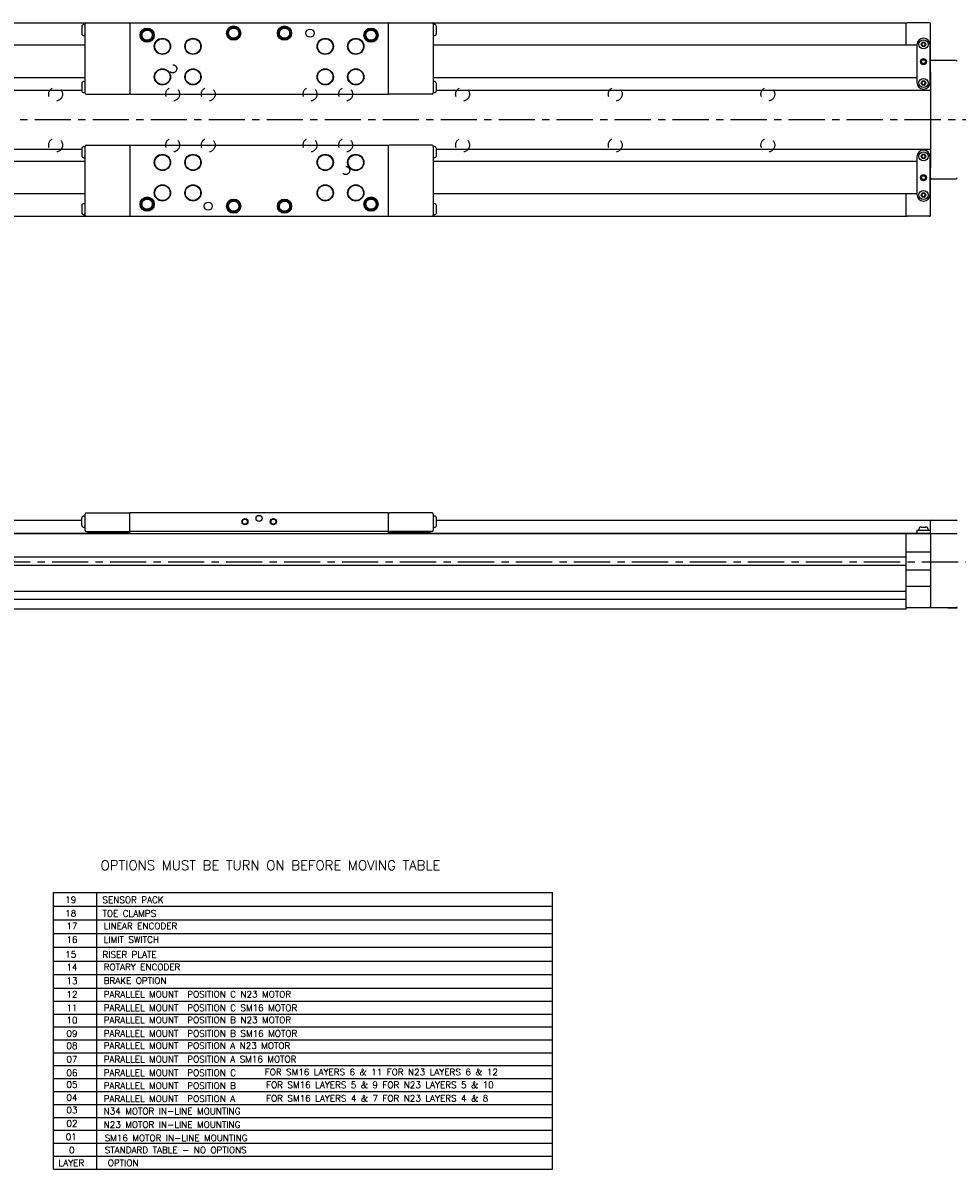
# Model space of a CAD drawing. Extents: x -4.5 to 45.4, y 2.1 to 24.3.
# Tile 2 of 4: x 17.3 to 35.4, y 2.1 to 24.3. Entities that reach past the tile are written whole.
import ezdxf
from ezdxf.enums import TextEntityAlignment as Align

# ---------------------------------------------------------------- set-up
doc = ezdxf.new("R2010")
doc.units = 0
doc.header["$LTSCALE"] = 1.87
doc.header["$MEASUREMENT"] = 0
doc.linetypes.add('CENTER', pattern=[0.6, 0.375, -0.075, 0.075, -0.075])
doc.linetypes.add('HIDDEN', pattern=[0.2, 0.1, -0.1])
doc.layers.get('0').update_dxf_attribs({"linetype": 'CONTINUOUS'})
doc.styles.add('ROMANS', font='ROMANS')

msp = doc.modelspace()

# ---------------------------------------------------------------- linework, layer by layer
for p, q in [((9.376, 24.258), (34.415, 24.258)), ((18.464, 24.189), (18.464, 24.051)), ((18.506, 24.229), (18.529, 24.229)), ((18.529, 22.9), (18.529, 24.238)), ((19.395, 24.258), (19.395, 22.88)), ((24.395, 24.258), (24.395, 22.88)), ((25.262, 24.238), (25.262, 22.9)), ((25.285, 24.229), (25.262, 24.229)), ((25.326, 24.051), (25.326, 24.189)), ((34.415, 23.825), (34.415, 24.258)), ((34.867, 24.258), (34.434, 24.258)), ((34.887, 23.316), (34.887, 24.238)), ((18.506, 24.012), (18.529, 24.012)), ((19.612, 24.022), (19.632, 24.022)), ((21.285, 24.061), (21.305, 24.061)), ((22.269, 24.061), (22.289, 24.061)), ((23.943, 24.022), (23.962, 24.022)), ((25.285, 24.012), (25.262, 24.012)), ((34.749, 23.963), (34.749, 23.963)), ((18.529, 23.825), (9.169, 23.825)), ((34.621, 23.825), (25.262, 23.825)), ((34.621, 23.835), (34.621, 23.107)), ((34.732, 23.874), (34.715, 23.845)), ((34.715, 23.845), (34.732, 23.815)), ((34.766, 23.874), (34.732, 23.874)), ((34.732, 23.815), (34.766, 23.815)), ((34.783, 23.845), (34.766, 23.874)), ((34.766, 23.815), (34.783, 23.845)), ((34.877, 23.107), (34.877, 23.835)), ((34.877, 23.71), (34.887, 23.705)), ((35.379, 23.53), (34.907, 23.53)), ((34.887, 23.316), (34.877, 23.311)), ((34.887, 23.313), (34.887, 21.463)), ((18.529, 23.195), (9.169, 23.195)), ((18.464, 23.087), (18.464, 22.949)), ((18.506, 23.126), (18.529, 23.126)), ((34.621, 23.195), (25.262, 23.195)), ((25.285, 23.126), (25.262, 23.126)), ((25.326, 22.949), (25.326, 23.087)), ((34.732, 23.126), (34.715, 23.097)), ((34.715, 23.097), (34.732, 23.067)), ((34.766, 23.126), (34.732, 23.126)), ((34.732, 23.067), (34.766, 23.067)), ((34.783, 23.097), (34.766, 23.126)), ((34.766, 23.067), (34.783, 23.097)), ((34.887, 23.195), (34.877, 23.195)), ((8.904, 22.961), (18.464, 22.961)), ((18.506, 22.91), (18.529, 22.91)), ((18.549, 22.88), (19.376, 22.88)), ((19.395, 22.88), (24.395, 22.88)), ((25.242, 22.88), (24.415, 22.88)), ((25.285, 22.91), (25.262, 22.91)), ((25.326, 22.961), (34.887, 22.961)), ((34.749, 22.979), (34.749, 22.979)), ((8.904, 21.815), (18.464, 21.815)), ((18.464, 21.827), (18.464, 21.689)), ((18.506, 21.866), (18.529, 21.866)), ((18.529, 20.538), (18.529, 21.876)), ((18.549, 21.896), (19.376, 21.896)), ((19.395, 21.896), (19.395, 20.518)), ((19.395, 21.896), (24.395, 21.896)), ((24.395, 21.896), (24.395, 20.518)), ((25.242, 21.896), (24.415, 21.896)), ((25.262, 21.876), (25.262, 20.538)), ((25.285, 21.866), (25.262, 21.866)), ((25.326, 21.689), (25.326, 21.827)), ((25.326, 21.815), (34.887, 21.815)), ((34.749, 21.798), (34.749, 21.798)), ((18.529, 21.581), (9.169, 21.581)), ((18.506, 21.65), (18.529, 21.65)), ((25.285, 21.65), (25.262, 21.65)), ((34.621, 21.581), (25.262, 21.581)), ((34.621, 21.67), (34.621, 20.941)), ((34.732, 21.709), (34.715, 21.679)), ((34.715, 21.679), (34.732, 21.65)), ((34.766, 21.709), (34.732, 21.709)), ((34.732, 21.65), (34.766, 21.65)), ((34.783, 21.679), (34.766, 21.709)), ((34.766, 21.65), (34.783, 21.679)), ((34.877, 20.941), (34.877, 21.67)), ((34.887, 21.581), (34.877, 21.581)), ((34.877, 21.466), (34.887, 21.461)), ((34.887, 20.538), (34.887, 21.461)), ((34.887, 21.071), (34.877, 21.066)), ((34.907, 21.246), (35.379, 21.246)), ((18.529, 20.951), (9.169, 20.951)), ((34.621, 20.951), (25.262, 20.951)), ((34.415, 20.518), (34.415, 20.951)), ((34.732, 20.961), (34.715, 20.931)), ((34.715, 20.931), (34.732, 20.902)), ((34.766, 20.961), (34.732, 20.961)), ((34.732, 20.902), (34.766, 20.902)), ((34.783, 20.931), (34.766, 20.961)), ((34.766, 20.902), (34.783, 20.931)), ((18.464, 20.725), (18.464, 20.587)), ((18.506, 20.764), (18.529, 20.764)), ((19.612, 20.754), (19.632, 20.754)), ((21.285, 20.715), (21.305, 20.715)), ((22.269, 20.715), (22.289, 20.715)), ((23.943, 20.754), (23.962, 20.754)), ((25.285, 20.764), (25.262, 20.764)), ((25.326, 20.587), (25.326, 20.725)), ((34.749, 20.813), (34.749, 20.813)), ((9.376, 20.518), (34.415, 20.518)), ((18.506, 20.548), (18.529, 20.548)), ((25.285, 20.548), (25.262, 20.548)), ((34.867, 20.518), (34.434, 20.518)), ((8.845, 14.643), (18.464, 14.643)), ((18.464, 14.544), (18.464, 14.682)), ((18.506, 14.722), (18.529, 14.722)), ((18.529, 14.446), (18.529, 14.761)), ((18.549, 14.781), (19.376, 14.781)), ((19.395, 14.387), (19.395, 14.791)), ((19.395, 14.791), (24.395, 14.791)), ((24.395, 14.791), (24.395, 14.387)), ((25.242, 14.781), (24.415, 14.781)), ((25.262, 14.761), (25.262, 14.446)), ((25.285, 14.722), (25.262, 14.722)), ((25.326, 14.544), (25.326, 14.682)), ((25.326, 14.643), (34.887, 14.643)), ((34.887, 14.387), (34.887, 14.643)), ((34.907, 14.643), (35.379, 14.643)), ((18.506, 14.505), (18.529, 14.505)), ((18.549, 14.426), (19.376, 14.426)), ((18.573, 14.426), (18.573, 14.412)), ((18.573, 14.412), (19.383, 14.412)), ((19.007, 14.412), (19.004, 14.411)), ((19.022, 14.412), (19.006, 14.406)), ((24.395, 14.426), (19.395, 14.426)), ((24.408, 14.412), (25.218, 14.412)), ((25.242, 14.426), (24.415, 14.426)), ((24.778, 14.406), (24.762, 14.412)), ((24.78, 14.411), (24.777, 14.412)), ((25.218, 14.426), (25.218, 14.412)), ((25.285, 14.505), (25.262, 14.505)), ((34.621, 14.451), (34.877, 14.451)), ((34.621, 14.451), (34.621, 14.392)), ((34.661, 14.467), (34.661, 14.451)), ((34.704, 14.51), (34.795, 14.51)), ((34.838, 14.467), (34.838, 14.451)), ((34.877, 14.451), (34.877, 14.392)), ((8.845, 14.387), (35.379, 14.387)), ((8.904, 14.392), (18.897, 14.392)), ((24.887, 14.392), (34.887, 14.392)), ((34.415, 12.928), (34.415, 14.387)), ((34.651, 14.387), (34.651, 14.392)), ((34.7, 14.392), (34.7, 14.387)), ((34.798, 14.392), (34.798, 14.387)), ((34.887, 14.367), (34.887, 12.97)), ((34.887, 14.021), (34.415, 14.021)), ((9.376, 13.932), (34.415, 13.932)), ((34.415, 13.767), (9.376, 13.767)), ((34.887, 13.678), (34.415, 13.678)), ((34.887, 13.359), (34.415, 13.359)), ((9.376, 13.271), (34.415, 13.271)), ((34.415, 13.105), (9.376, 13.105)), ((9.376, 12.928), (34.415, 12.928)), ((35.379, 12.95), (34.434, 12.95)), ((35.222, 12.95), (35.399, 12.95)), ((17.917, 2.093), (17.917, 7.441)), ((17.917, 7.441), (27.57, 7.441)), ((18.758, 2.093), (18.758, 7.441)), ((27.57, 2.093), (27.57, 7.441)), ((17.917, 7.178), (27.57, 7.178)), ((17.917, 6.91), (27.57, 6.91)), ((17.917, 6.647), (27.57, 6.647)), ((17.917, 6.384), (27.57, 6.384)), ((17.917, 6.116), (27.57, 6.116)), ((17.917, 5.853), (27.57, 5.853)), ((17.917, 5.589), (27.57, 5.589)), ((17.917, 5.339), (27.57, 5.339)), ((17.917, 5.089), (27.57, 5.089)), ((17.917, 4.843), (27.57, 4.843)), ((17.917, 4.593), (27.57, 4.593)), ((17.917, 4.343), (27.57, 4.343)), ((17.917, 4.093), (27.57, 4.093)), ((17.917, 3.843), (27.57, 3.843)), ((17.917, 3.593), (27.57, 3.593)), ((17.917, 3.343), (27.57, 3.343)), ((17.917, 3.093), (27.57, 3.093)), ((17.917, 2.843), (27.57, 2.843)), ((17.917, 2.593), (27.57, 2.593)), ((17.917, 2.343), (27.57, 2.343)), ((17.917, 2.093), (27.57, 2.093))]:
    msp.add_line(p, q)
at = {"color": 2, "linetype": 'CENTER'}
for p, q in [((8.578, 22.388), (36.32, 22.388)), ((7.791, 13.836), (37.707, 13.836))]:
    msp.add_line(p, q, dxfattribs=at)
for points in [[(21.285, 24.061), (21.286, 24.078), (21.29, 24.095), (21.296, 24.111), (21.304, 24.126), (21.314, 24.139), (21.326, 24.151), (21.34, 24.161), (21.355, 24.169), (21.371, 24.175), (21.388, 24.178), (21.405, 24.179), (21.422, 24.178), (21.438, 24.174), (21.454, 24.168), (21.469, 24.16), (21.482, 24.149), (21.494, 24.137), (21.504, 24.123), (21.512, 24.108), (21.517, 24.092), (21.521, 24.075), (21.521, 24.059)], [(21.295, 24.061), (21.296, 24.077), (21.3, 24.093), (21.305, 24.108), (21.313, 24.121), (21.323, 24.134), (21.335, 24.145), (21.348, 24.154), (21.362, 24.161), (21.377, 24.166), (21.393, 24.169), (21.409, 24.169), (21.424, 24.168), (21.44, 24.163), (21.454, 24.157), (21.468, 24.148), (21.48, 24.138), (21.49, 24.126), (21.499, 24.112), (21.505, 24.098), (21.509, 24.082), (21.511, 24.067), (21.511, 24.051)], [(22.269, 24.061), (22.271, 24.078), (22.274, 24.095), (22.28, 24.111), (22.288, 24.126), (22.299, 24.139), (22.311, 24.151), (22.324, 24.161), (22.339, 24.169), (22.355, 24.175), (22.372, 24.178), (22.389, 24.179), (22.406, 24.178), (22.422, 24.174), (22.438, 24.168), (22.453, 24.16), (22.466, 24.149), (22.478, 24.137), (22.488, 24.123), (22.496, 24.108), (22.502, 24.092), (22.505, 24.075), (22.506, 24.059)], [(22.279, 24.061), (22.28, 24.077), (22.284, 24.093), (22.29, 24.108), (22.297, 24.121), (22.307, 24.134), (22.319, 24.145), (22.332, 24.154), (22.346, 24.161), (22.361, 24.166), (22.377, 24.169), (22.393, 24.169), (22.409, 24.168), (22.424, 24.163), (22.439, 24.157), (22.452, 24.148), (22.464, 24.138), (22.474, 24.126), (22.483, 24.112), (22.489, 24.098), (22.494, 24.082), (22.496, 24.067), (22.495, 24.051)], [(19.612, 24.022), (19.613, 24.039), (19.617, 24.055), (19.623, 24.071), (19.631, 24.086), (19.641, 24.1), (19.653, 24.112), (19.667, 24.122), (19.682, 24.13), (19.698, 24.136), (19.714, 24.139), (19.731, 24.14), (19.748, 24.139), (19.765, 24.135), (19.781, 24.129), (19.795, 24.12), (19.809, 24.11), (19.821, 24.098), (19.831, 24.084), (19.838, 24.069), (19.844, 24.053), (19.847, 24.036), (19.848, 24.019)], [(19.848, 24.019), (19.846, 24.002), (19.842, 23.986), (19.836, 23.97), (19.828, 23.955), (19.817, 23.942), (19.805, 23.93), (19.791, 23.921), (19.776, 23.913), (19.759, 23.908), (19.743, 23.905), (19.726, 23.904), (19.709, 23.906), (19.692, 23.91), (19.677, 23.917), (19.662, 23.925), (19.649, 23.936), (19.638, 23.948), (19.628, 23.963), (19.62, 23.978), (19.615, 23.994), (19.612, 24.011), (19.612, 24.022)], [(19.622, 24.022), (19.623, 24.038), (19.626, 24.053), (19.632, 24.068), (19.64, 24.082), (19.65, 24.095), (19.661, 24.106), (19.674, 24.115), (19.689, 24.122), (19.704, 24.127), (19.719, 24.13), (19.735, 24.13), (19.751, 24.128), (19.766, 24.124), (19.781, 24.117), (19.795, 24.109), (19.807, 24.099), (19.817, 24.086), (19.825, 24.073), (19.832, 24.058), (19.836, 24.043), (19.838, 24.027), (19.838, 24.011)], [(19.838, 24.011), (19.835, 23.996), (19.83, 23.981), (19.823, 23.966), (19.814, 23.953), (19.803, 23.942), (19.79, 23.932), (19.776, 23.924), (19.761, 23.918), (19.746, 23.915), (19.73, 23.914), (19.714, 23.915), (19.699, 23.918), (19.684, 23.924), (19.67, 23.932), (19.657, 23.942), (19.646, 23.953), (19.637, 23.966), (19.63, 23.981), (19.625, 23.996), (19.622, 24.011), (19.622, 24.022)], [(19.632, 24.022), (19.633, 24.037), (19.636, 24.051), (19.641, 24.065), (19.649, 24.078), (19.658, 24.089), (19.669, 24.099), (19.682, 24.108), (19.695, 24.114), (19.709, 24.118), (19.724, 24.12), (19.739, 24.12), (19.753, 24.118), (19.767, 24.113), (19.781, 24.106), (19.793, 24.098), (19.803, 24.088), (19.812, 24.076), (19.82, 24.063), (19.825, 24.049), (19.828, 24.034), (19.828, 24.019)], [(19.828, 24.019), (19.827, 24.005), (19.823, 23.99), (19.817, 23.977), (19.81, 23.964), (19.8, 23.953), (19.789, 23.943), (19.776, 23.935), (19.763, 23.929), (19.748, 23.925), (19.734, 23.924), (19.719, 23.924), (19.704, 23.927), (19.69, 23.932), (19.677, 23.939), (19.665, 23.948), (19.655, 23.958), (19.646, 23.97), (19.639, 23.983), (19.635, 23.997), (19.632, 24.012), (19.632, 24.022)], [(21.521, 24.059), (21.52, 24.042), (21.516, 24.025), (21.509, 24.009), (21.501, 23.995), (21.49, 23.981), (21.478, 23.97), (21.464, 23.96), (21.449, 23.952), (21.433, 23.947), (21.416, 23.944), (21.399, 23.943), (21.382, 23.945), (21.366, 23.949), (21.35, 23.956), (21.335, 23.965), (21.322, 23.975), (21.311, 23.988), (21.301, 24.002), (21.294, 24.017), (21.289, 24.033), (21.286, 24.05), (21.285, 24.061)], [(21.511, 24.051), (21.508, 24.035), (21.503, 24.02), (21.496, 24.006), (21.487, 23.993), (21.476, 23.981), (21.463, 23.971), (21.45, 23.963), (21.435, 23.958), (21.419, 23.954), (21.403, 23.953), (21.387, 23.954), (21.372, 23.958), (21.357, 23.963), (21.343, 23.971), (21.331, 23.981), (21.32, 23.993), (21.31, 24.006), (21.303, 24.02), (21.298, 24.035), (21.295, 24.051), (21.295, 24.061)], [(21.305, 24.061), (21.306, 24.076), (21.309, 24.091), (21.315, 24.104), (21.322, 24.117), (21.331, 24.129), (21.342, 24.139), (21.355, 24.147), (21.368, 24.153), (21.382, 24.158), (21.397, 24.16), (21.412, 24.159), (21.427, 24.157), (21.441, 24.152), (21.454, 24.146), (21.466, 24.137), (21.477, 24.127), (21.486, 24.115), (21.493, 24.102), (21.498, 24.088), (21.501, 24.074), (21.502, 24.059)], [(21.502, 24.059), (21.5, 24.044), (21.496, 24.03), (21.491, 24.016), (21.483, 24.003), (21.473, 23.992), (21.462, 23.982), (21.45, 23.974), (21.436, 23.969), (21.422, 23.965), (21.407, 23.963), (21.392, 23.964), (21.378, 23.966), (21.364, 23.971), (21.351, 23.978), (21.339, 23.987), (21.328, 23.998), (21.319, 24.01), (21.313, 24.023), (21.308, 24.037), (21.305, 24.051), (21.305, 24.061)], [(22.506, 24.059), (22.504, 24.042), (22.5, 24.025), (22.494, 24.009), (22.485, 23.995), (22.474, 23.981), (22.462, 23.97), (22.448, 23.96), (22.433, 23.952), (22.417, 23.947), (22.4, 23.944), (22.383, 23.943), (22.366, 23.945), (22.35, 23.949), (22.334, 23.956), (22.32, 23.965), (22.307, 23.975), (22.295, 23.988), (22.285, 24.002), (22.278, 24.017), (22.273, 24.033), (22.27, 24.05), (22.27, 24.061)], [(22.495, 24.051), (22.493, 24.035), (22.488, 24.02), (22.48, 24.006), (22.471, 23.993), (22.46, 23.981), (22.448, 23.971), (22.434, 23.963), (22.419, 23.958), (22.403, 23.954), (22.387, 23.953), (22.372, 23.954), (22.356, 23.958), (22.341, 23.963), (22.327, 23.971), (22.315, 23.981), (22.304, 23.993), (22.295, 24.006), (22.287, 24.02), (22.282, 24.035), (22.28, 24.051), (22.279, 24.061)], [(22.289, 24.061), (22.29, 24.076), (22.294, 24.091), (22.299, 24.104), (22.306, 24.117), (22.316, 24.129), (22.327, 24.139), (22.339, 24.147), (22.352, 24.153), (22.367, 24.158), (22.381, 24.16), (22.396, 24.159), (22.411, 24.157), (22.425, 24.152), (22.438, 24.146), (22.45, 24.137), (22.461, 24.127), (22.47, 24.115), (22.477, 24.102), (22.482, 24.088), (22.485, 24.074), (22.486, 24.059)], [(22.486, 24.059), (22.484, 24.044), (22.481, 24.03), (22.475, 24.016), (22.467, 24.003), (22.458, 23.992), (22.446, 23.982), (22.434, 23.974), (22.42, 23.969), (22.406, 23.965), (22.391, 23.963), (22.376, 23.964), (22.362, 23.966), (22.348, 23.971), (22.335, 23.978), (22.323, 23.987), (22.312, 23.998), (22.304, 24.01), (22.297, 24.023), (22.292, 24.037), (22.29, 24.051), (22.289, 24.061)], [(23.943, 24.022), (23.944, 24.039), (23.947, 24.055), (23.953, 24.071), (23.962, 24.086), (23.972, 24.1), (23.984, 24.112), (23.998, 24.122), (24.013, 24.13), (24.029, 24.136), (24.045, 24.139), (24.062, 24.14), (24.079, 24.139), (24.096, 24.135), (24.111, 24.129), (24.126, 24.12), (24.14, 24.11), (24.151, 24.098), (24.161, 24.084), (24.169, 24.069), (24.175, 24.053), (24.178, 24.036), (24.179, 24.019)], [(24.179, 24.019), (24.177, 24.002), (24.173, 23.986), (24.167, 23.97), (24.158, 23.955), (24.148, 23.942), (24.135, 23.93), (24.121, 23.921), (24.106, 23.913), (24.09, 23.908), (24.073, 23.905), (24.056, 23.904), (24.04, 23.906), (24.023, 23.91), (24.007, 23.917), (23.993, 23.925), (23.98, 23.936), (23.968, 23.948), (23.959, 23.963), (23.951, 23.978), (23.946, 23.994), (23.943, 24.011), (23.943, 24.022)], [(23.952, 24.022), (23.954, 24.038), (23.957, 24.053), (23.963, 24.068), (23.971, 24.082), (23.981, 24.095), (23.992, 24.106), (24.005, 24.115), (24.019, 24.122), (24.034, 24.127), (24.05, 24.13), (24.066, 24.13), (24.082, 24.128), (24.097, 24.124), (24.112, 24.117), (24.125, 24.109), (24.137, 24.099), (24.148, 24.086), (24.156, 24.073), (24.163, 24.058), (24.167, 24.043), (24.169, 24.027), (24.168, 24.011)], [(24.168, 24.011), (24.166, 23.996), (24.161, 23.981), (24.154, 23.966), (24.144, 23.953), (24.133, 23.942), (24.121, 23.932), (24.107, 23.924), (24.092, 23.918), (24.077, 23.915), (24.061, 23.914), (24.045, 23.915), (24.029, 23.918), (24.014, 23.924), (24.001, 23.932), (23.988, 23.942), (23.977, 23.953), (23.968, 23.966), (23.961, 23.981), (23.956, 23.996), (23.953, 24.011), (23.953, 24.022)], [(23.962, 24.022), (23.963, 24.037), (23.967, 24.051), (23.972, 24.065), (23.98, 24.078), (23.989, 24.089), (24, 24.099), (24.012, 24.108), (24.026, 24.114), (24.04, 24.118), (24.055, 24.12), (24.069, 24.12), (24.084, 24.118), (24.098, 24.113), (24.111, 24.106), (24.123, 24.098), (24.134, 24.088), (24.143, 24.076), (24.15, 24.063), (24.155, 24.049), (24.158, 24.034), (24.159, 24.019)], [(24.159, 24.019), (24.158, 24.005), (24.154, 23.99), (24.148, 23.977), (24.14, 23.964), (24.131, 23.953), (24.12, 23.943), (24.107, 23.935), (24.093, 23.929), (24.079, 23.925), (24.064, 23.924), (24.05, 23.924), (24.035, 23.927), (24.021, 23.932), (24.008, 23.939), (23.996, 23.948), (23.986, 23.958), (23.977, 23.97), (23.97, 23.983), (23.965, 23.997), (23.963, 24.012), (23.963, 24.022)], [(19.612, 20.754), (19.613, 20.771), (19.617, 20.788), (19.623, 20.804), (19.631, 20.819), (19.641, 20.832), (19.653, 20.844), (19.667, 20.854), (19.682, 20.862), (19.698, 20.868), (19.714, 20.871), (19.731, 20.872), (19.748, 20.871), (19.765, 20.867), (19.781, 20.861), (19.795, 20.853), (19.809, 20.842), (19.821, 20.83), (19.831, 20.816), (19.838, 20.801), (19.844, 20.785), (19.847, 20.768), (19.848, 20.751)], [(19.622, 20.754), (19.623, 20.77), (19.626, 20.786), (19.632, 20.801), (19.64, 20.814), (19.65, 20.827), (19.661, 20.838), (19.674, 20.847), (19.689, 20.854), (19.704, 20.859), (19.719, 20.862), (19.735, 20.862), (19.751, 20.86), (19.766, 20.856), (19.781, 20.85), (19.795, 20.841), (19.807, 20.831), (19.817, 20.819), (19.825, 20.805), (19.832, 20.791), (19.836, 20.775), (19.838, 20.76), (19.838, 20.744)], [(19.632, 20.754), (19.633, 20.769), (19.636, 20.783), (19.641, 20.797), (19.649, 20.81), (19.658, 20.822), (19.669, 20.832), (19.682, 20.84), (19.695, 20.846), (19.709, 20.85), (19.724, 20.852), (19.739, 20.852), (19.753, 20.85), (19.767, 20.845), (19.781, 20.839), (19.793, 20.83), (19.803, 20.82), (19.812, 20.808), (19.82, 20.795), (19.825, 20.781), (19.828, 20.767), (19.828, 20.752)], [(23.943, 20.754), (23.944, 20.771), (23.947, 20.788), (23.953, 20.804), (23.962, 20.819), (23.972, 20.832), (23.984, 20.844), (23.998, 20.854), (24.013, 20.862), (24.029, 20.868), (24.045, 20.871), (24.062, 20.872), (24.079, 20.871), (24.096, 20.867), (24.111, 20.861), (24.126, 20.853), (24.14, 20.842), (24.151, 20.83), (24.161, 20.816), (24.169, 20.801), (24.175, 20.785), (24.178, 20.768), (24.179, 20.751)], [(23.952, 20.754), (23.954, 20.77), (23.957, 20.786), (23.963, 20.801), (23.971, 20.814), (23.981, 20.827), (23.992, 20.838), (24.005, 20.847), (24.019, 20.854), (24.034, 20.859), (24.05, 20.862), (24.066, 20.862), (24.082, 20.86), (24.097, 20.856), (24.112, 20.85), (24.125, 20.841), (24.137, 20.831), (24.148, 20.819), (24.156, 20.805), (24.163, 20.791), (24.167, 20.775), (24.169, 20.76), (24.168, 20.744)], [(23.962, 20.754), (23.963, 20.769), (23.967, 20.783), (23.972, 20.797), (23.98, 20.81), (23.989, 20.822), (24, 20.832), (24.012, 20.84), (24.026, 20.846), (24.04, 20.85), (24.055, 20.852), (24.069, 20.852), (24.084, 20.85), (24.098, 20.845), (24.111, 20.839), (24.123, 20.83), (24.134, 20.82), (24.143, 20.808), (24.15, 20.795), (24.155, 20.781), (24.158, 20.767), (24.159, 20.752)], [(19.848, 20.751), (19.846, 20.735), (19.842, 20.718), (19.836, 20.702), (19.828, 20.688), (19.817, 20.674), (19.805, 20.663), (19.791, 20.653), (19.776, 20.645), (19.759, 20.64), (19.743, 20.637), (19.726, 20.636), (19.709, 20.638), (19.692, 20.642), (19.677, 20.649), (19.662, 20.658), (19.649, 20.668), (19.638, 20.681), (19.628, 20.695), (19.62, 20.71), (19.615, 20.726), (19.612, 20.743), (19.612, 20.754)], [(19.838, 20.744), (19.835, 20.728), (19.83, 20.713), (19.823, 20.699), (19.814, 20.686), (19.803, 20.674), (19.79, 20.664), (19.776, 20.656), (19.761, 20.651), (19.746, 20.647), (19.73, 20.646), (19.714, 20.647), (19.699, 20.651), (19.684, 20.656), (19.67, 20.664), (19.657, 20.674), (19.646, 20.686), (19.637, 20.699), (19.63, 20.713), (19.625, 20.728), (19.622, 20.744), (19.622, 20.754)], [(19.828, 20.752), (19.827, 20.737), (19.823, 20.723), (19.817, 20.709), (19.81, 20.696), (19.8, 20.685), (19.789, 20.675), (19.776, 20.667), (19.763, 20.661), (19.748, 20.658), (19.734, 20.656), (19.719, 20.656), (19.704, 20.659), (19.69, 20.664), (19.677, 20.671), (19.665, 20.68), (19.655, 20.691), (19.646, 20.703), (19.639, 20.716), (19.635, 20.73), (19.632, 20.744), (19.632, 20.754)], [(21.285, 20.715), (21.286, 20.732), (21.29, 20.748), (21.296, 20.764), (21.304, 20.779), (21.314, 20.793), (21.326, 20.805), (21.34, 20.815), (21.355, 20.823), (21.371, 20.829), (21.388, 20.832), (21.405, 20.833), (21.422, 20.832), (21.438, 20.828), (21.454, 20.822), (21.469, 20.813), (21.482, 20.803), (21.494, 20.791), (21.504, 20.777), (21.512, 20.762), (21.517, 20.746), (21.521, 20.729), (21.521, 20.712)], [(21.521, 20.712), (21.52, 20.695), (21.516, 20.679), (21.509, 20.663), (21.501, 20.648), (21.49, 20.635), (21.478, 20.623), (21.464, 20.614), (21.449, 20.606), (21.433, 20.6), (21.416, 20.597), (21.399, 20.597), (21.382, 20.599), (21.366, 20.603), (21.35, 20.609), (21.335, 20.618), (21.322, 20.629), (21.311, 20.641), (21.301, 20.655), (21.294, 20.671), (21.289, 20.687), (21.286, 20.704), (21.285, 20.715)], [(21.295, 20.715), (21.296, 20.731), (21.3, 20.746), (21.305, 20.761), (21.313, 20.775), (21.323, 20.788), (21.335, 20.799), (21.348, 20.808), (21.362, 20.815), (21.377, 20.82), (21.393, 20.823), (21.409, 20.823), (21.424, 20.821), (21.44, 20.817), (21.454, 20.81), (21.468, 20.802), (21.48, 20.791), (21.49, 20.779), (21.499, 20.766), (21.505, 20.751), (21.509, 20.736), (21.511, 20.72), (21.511, 20.704)], [(21.511, 20.704), (21.508, 20.689), (21.503, 20.673), (21.496, 20.659), (21.487, 20.646), (21.476, 20.635), (21.463, 20.625), (21.45, 20.617), (21.435, 20.611), (21.419, 20.608), (21.403, 20.607), (21.387, 20.608), (21.372, 20.611), (21.357, 20.617), (21.343, 20.625), (21.331, 20.635), (21.32, 20.646), (21.31, 20.659), (21.303, 20.673), (21.298, 20.689), (21.295, 20.704), (21.295, 20.715)], [(21.305, 20.715), (21.306, 20.73), (21.309, 20.744), (21.315, 20.758), (21.322, 20.771), (21.331, 20.782), (21.342, 20.792), (21.355, 20.801), (21.368, 20.807), (21.382, 20.811), (21.397, 20.813), (21.412, 20.813), (21.427, 20.811), (21.441, 20.806), (21.454, 20.799), (21.466, 20.791), (21.477, 20.78), (21.486, 20.769), (21.493, 20.756), (21.498, 20.742), (21.501, 20.727), (21.502, 20.712)], [(21.502, 20.712), (21.5, 20.698), (21.496, 20.683), (21.491, 20.67), (21.483, 20.657), (21.473, 20.646), (21.462, 20.636), (21.45, 20.628), (21.436, 20.622), (21.422, 20.618), (21.407, 20.617), (21.392, 20.617), (21.378, 20.62), (21.364, 20.625), (21.351, 20.632), (21.339, 20.641), (21.328, 20.651), (21.319, 20.663), (21.313, 20.676), (21.308, 20.69), (21.305, 20.705), (21.305, 20.715)], [(22.269, 20.715), (22.271, 20.732), (22.274, 20.748), (22.28, 20.764), (22.288, 20.779), (22.299, 20.793), (22.311, 20.805), (22.324, 20.815), (22.339, 20.823), (22.355, 20.829), (22.372, 20.832), (22.389, 20.833), (22.406, 20.832), (22.422, 20.828), (22.438, 20.822), (22.453, 20.813), (22.466, 20.803), (22.478, 20.791), (22.488, 20.777), (22.496, 20.762), (22.502, 20.746), (22.505, 20.729), (22.506, 20.712)], [(22.506, 20.712), (22.504, 20.695), (22.5, 20.679), (22.494, 20.663), (22.485, 20.648), (22.474, 20.635), (22.462, 20.623), (22.448, 20.614), (22.433, 20.606), (22.417, 20.6), (22.4, 20.597), (22.383, 20.597), (22.366, 20.599), (22.35, 20.603), (22.334, 20.609), (22.32, 20.618), (22.307, 20.629), (22.295, 20.641), (22.285, 20.655), (22.278, 20.671), (22.273, 20.687), (22.27, 20.704), (22.27, 20.715)], [(22.279, 20.715), (22.28, 20.731), (22.284, 20.746), (22.29, 20.761), (22.297, 20.775), (22.307, 20.788), (22.319, 20.799), (22.332, 20.808), (22.346, 20.815), (22.361, 20.82), (22.377, 20.823), (22.393, 20.823), (22.409, 20.821), (22.424, 20.817), (22.439, 20.81), (22.452, 20.802), (22.464, 20.791), (22.474, 20.779), (22.483, 20.766), (22.489, 20.751), (22.494, 20.736), (22.496, 20.72), (22.495, 20.704)], [(22.495, 20.704), (22.493, 20.689), (22.488, 20.673), (22.48, 20.659), (22.471, 20.646), (22.46, 20.635), (22.448, 20.625), (22.434, 20.617), (22.419, 20.611), (22.403, 20.608), (22.387, 20.607), (22.372, 20.608), (22.356, 20.611), (22.341, 20.617), (22.327, 20.625), (22.315, 20.635), (22.304, 20.646), (22.295, 20.659), (22.287, 20.673), (22.282, 20.689), (22.28, 20.704), (22.279, 20.715)], [(22.289, 20.715), (22.29, 20.73), (22.294, 20.744), (22.299, 20.758), (22.306, 20.771), (22.316, 20.782), (22.327, 20.792), (22.339, 20.801), (22.352, 20.807), (22.367, 20.811), (22.381, 20.813), (22.396, 20.813), (22.411, 20.811), (22.425, 20.806), (22.438, 20.799), (22.45, 20.791), (22.461, 20.78), (22.47, 20.769), (22.477, 20.756), (22.482, 20.742), (22.485, 20.727), (22.486, 20.712)], [(22.486, 20.712), (22.484, 20.698), (22.481, 20.683), (22.475, 20.67), (22.467, 20.657), (22.458, 20.646), (22.446, 20.636), (22.434, 20.628), (22.42, 20.622), (22.406, 20.618), (22.391, 20.617), (22.376, 20.617), (22.362, 20.62), (22.348, 20.625), (22.335, 20.632), (22.323, 20.641), (22.312, 20.651), (22.304, 20.663), (22.297, 20.676), (22.292, 20.69), (22.29, 20.705), (22.289, 20.715)], [(24.179, 20.751), (24.177, 20.735), (24.173, 20.718), (24.167, 20.702), (24.158, 20.688), (24.148, 20.674), (24.135, 20.663), (24.121, 20.653), (24.106, 20.645), (24.09, 20.64), (24.073, 20.637), (24.056, 20.636), (24.04, 20.638), (24.023, 20.642), (24.007, 20.649), (23.993, 20.658), (23.98, 20.668), (23.968, 20.681), (23.959, 20.695), (23.951, 20.71), (23.946, 20.726), (23.943, 20.743), (23.943, 20.754)], [(24.168, 20.744), (24.166, 20.728), (24.161, 20.713), (24.154, 20.699), (24.144, 20.686), (24.133, 20.674), (24.121, 20.664), (24.107, 20.656), (24.092, 20.651), (24.077, 20.647), (24.061, 20.646), (24.045, 20.647), (24.029, 20.651), (24.014, 20.656), (24.001, 20.664), (23.988, 20.674), (23.977, 20.686), (23.968, 20.699), (23.961, 20.713), (23.956, 20.728), (23.953, 20.744), (23.953, 20.754)], [(24.159, 20.752), (24.158, 20.737), (24.154, 20.723), (24.148, 20.709), (24.14, 20.696), (24.131, 20.685), (24.12, 20.675), (24.107, 20.667), (24.093, 20.661), (24.079, 20.658), (24.064, 20.656), (24.05, 20.656), (24.035, 20.659), (24.021, 20.664), (24.008, 20.671), (23.996, 20.68), (23.986, 20.691), (23.977, 20.703), (23.97, 20.716), (23.965, 20.73), (23.963, 20.744), (23.963, 20.754)]]:
    msp.add_lwpolyline(points)
for centre, radius in [((21.403, 24.061), 0.138), ((21.403, 24.061), 0.123), ((22.387, 24.061), 0.138), ((22.387, 24.061), 0.123), ((19.73, 24.022), 0.138), ((19.73, 24.022), 0.123), ((20.025, 23.805), 0.157), ((20.025, 23.805), 0.148), ((20.616, 23.805), 0.157), ((20.616, 23.805), 0.148), ((22.879, 24.061), 0.079), ((23.175, 23.805), 0.157), ((23.175, 23.805), 0.148), ((23.765, 23.805), 0.157), ((23.765, 23.805), 0.148), ((24.061, 24.022), 0.138), ((24.061, 24.022), 0.123), ((34.749, 23.845), 0.0886), ((34.749, 23.845), 0.0443), ((34.749, 23.51), 0.0591), ((34.749, 23.51), 0.0492), ((34.749, 23.51), 0.0374), ((20.025, 23.215), 0.157), ((20.025, 23.215), 0.148), ((20.616, 23.215), 0.157), ((20.616, 23.215), 0.148), ((23.175, 23.215), 0.157), ((23.175, 23.215), 0.148), ((23.765, 23.215), 0.157), ((23.765, 23.215), 0.148), ((34.749, 23.097), 0.0886), ((34.749, 23.097), 0.0443), ((34.749, 21.679), 0.0886), ((34.749, 21.679), 0.0443), ((20.025, 21.561), 0.157), ((20.025, 21.561), 0.148), ((20.616, 21.561), 0.157), ((20.616, 21.561), 0.148), ((23.175, 21.561), 0.157), ((23.175, 21.561), 0.148), ((23.765, 21.561), 0.157), ((23.765, 21.561), 0.148), ((34.749, 21.266), 0.0591), ((34.749, 21.266), 0.0492), ((34.749, 21.266), 0.0374), ((20.025, 20.971), 0.157), ((20.025, 20.971), 0.148), ((20.616, 20.971), 0.157), ((20.616, 20.971), 0.148), ((23.175, 20.971), 0.157), ((23.175, 20.971), 0.148), ((23.765, 20.971), 0.157), ((23.765, 20.971), 0.148), ((19.73, 20.754), 0.138), ((19.73, 20.754), 0.123), ((21.403, 20.715), 0.138), ((21.403, 20.715), 0.123), ((22.387, 20.715), 0.138), ((22.387, 20.715), 0.123), ((24.061, 20.754), 0.138), ((24.061, 20.754), 0.123), ((34.749, 20.931), 0.0886), ((34.749, 20.931), 0.0443), ((20.911, 20.715), 0.079), ((21.62, 14.613), 0.0591), ((21.62, 14.613), 0.0492), ((21.895, 14.676), 0.0591), ((22.171, 14.613), 0.0591), ((22.171, 14.613), 0.0492)]:
    msp.add_circle(centre, radius)
at = {"color": 4, "linetype": 'HIDDEN'}
for centre, radius in [((20.222, 23.372), 0.079), ((17.958, 22.88), 0.134), ((20.222, 22.88), 0.134), ((20.911, 22.88), 0.134), ((22.88, 22.88), 0.134), ((23.569, 22.88), 0.134), ((25.832, 22.88), 0.134), ((28.785, 22.88), 0.134), ((31.738, 22.88), 0.134), ((17.958, 21.896), 0.134), ((20.222, 21.896), 0.134), ((20.911, 21.896), 0.134), ((22.88, 21.896), 0.134), ((23.569, 21.896), 0.134), ((25.832, 21.896), 0.134), ((28.785, 21.896), 0.134), ((31.738, 21.896), 0.134), ((23.569, 21.404), 0.079)]:
    msp.add_circle(centre, radius, dxfattribs=at)
for centre, radius, start, end in [((18.506, 24.187), 0.0414, 90, 177.2056), ((18.549, 24.238), 0.0197, 90, 180), ((19.376, 24.238), 0.0197, 0, 90), ((24.415, 24.238), 0.0197, 90, 180), ((25.242, 24.238), 0.0197, 0, 90), ((25.285, 24.187), 0.0414, 2.7944, 90), ((34.434, 24.238), 0.0197, 90, 157.5), ((34.867, 24.238), 0.0197, 0, 90), ((18.506, 24.054), 0.0414, 182.7944, 270), ((25.285, 24.054), 0.0414, 270, 357.2056), ((34.749, 23.835), 0.128, 90, 180), ((34.749, 23.835), 0.128, 0, 90), ((34.907, 23.55), 0.0197, 180, 270), ((35.379, 23.51), 0.0197, 0, 90), ((18.506, 23.085), 0.0414, 90, 177.2056), ((25.285, 23.085), 0.0414, 2.7944, 90), ((34.749, 23.107), 0.128, 180, 270), ((34.749, 23.107), 0.128, 270, 0), ((18.506, 22.951), 0.0414, 182.7944, 270), ((18.549, 22.9), 0.0197, 180, 270), ((19.376, 22.9), 0.0197, 270, 0), ((24.415, 22.9), 0.0197, 180, 270), ((25.242, 22.9), 0.0197, 270, 0), ((25.285, 22.951), 0.0414, 270, 357.2056), ((18.506, 21.825), 0.0414, 90, 177.2056), ((18.549, 21.876), 0.0197, 90, 180), ((19.376, 21.876), 0.0197, 0, 90), ((24.415, 21.876), 0.0197, 90, 180), ((25.242, 21.876), 0.0197, 0, 90), ((25.285, 21.825), 0.0414, 2.7944, 90), ((34.749, 21.67), 0.128, 90, 180), ((34.749, 21.67), 0.128, 0, 90), ((18.506, 21.691), 0.0414, 182.7944, 270), ((25.285, 21.691), 0.0414, 270, 357.2056), ((34.907, 21.227), 0.0197, 90, 180), ((35.379, 21.266), 0.0197, 270, 0), ((34.749, 20.941), 0.128, 180, 270), ((34.749, 20.941), 0.128, 270, 0), ((18.506, 20.723), 0.0414, 90, 177.2056), ((25.285, 20.723), 0.0414, 2.7944, 90), ((18.506, 20.589), 0.0414, 182.7944, 270), ((18.549, 20.538), 0.0197, 180, 270), ((25.242, 20.538), 0.0197, 270, 0), ((25.285, 20.589), 0.0414, 270, 357.2056), ((34.434, 20.538), 0.0197, 202.5, 270), ((34.867, 20.538), 0.0197, 270, 0), ((18.506, 14.68), 0.0414, 90, 177.2056), ((18.549, 14.761), 0.0197, 90, 180), ((19.376, 14.761), 0.0197, 0, 90), ((24.415, 14.761), 0.0197, 90, 180), ((25.242, 14.761), 0.0197, 0, 90), ((25.285, 14.68), 0.0414, 2.7944, 90), ((34.907, 14.623), 0.0197, 90, 180), ((35.379, 14.623), 0.0197, 0, 90), ((18.506, 14.546), 0.0414, 182.7944, 270), ((18.549, 14.446), 0.0197, 180, 270), ((18.794, 14.466), 0.0625, 239.2833, 300.7167), ((18.897, 14.707), 0.315, 270, 290), ((24.887, 14.707), 0.315, 250, 270), ((24.998, 14.466), 0.0625, 239.2833, 300.7167), ((25.242, 14.446), 0.0197, 270, 0), ((25.285, 14.546), 0.0414, 270, 357.2056), ((34.704, 14.467), 0.0433, 90, 180), ((34.795, 14.467), 0.0433, 0, 90), ((18.897, 14.707), 0.32, 270, 290), ((24.887, 14.707), 0.32, 250, 270), ((34.434, 14.367), 0.0197, 90, 157.5), ((34.867, 14.367), 0.0197, 0, 90), ((35.379, 14.367), 0.0197, 0, 90), ((34.434, 12.97), 0.0197, 180, 270), ((34.867, 12.97), 0.0197, 270, 0), ((35.379, 12.97), 0.0197, 270, 0)]:
    msp.add_arc(centre, radius, start, end)

# ---------------------------------------------------------------- texts
at = {"style": 'ROMANS'}
for s, height, p in [('OPTIONS MUST BE TURN ON BEFORE MOVING TABLE', 0.188, (18.828, 7.875)), ('SENSOR PACK', 0.125, (18.865, 7.237)), ('TOE CLAMPS', 0.125, (18.865, 6.974)), ('LINEAR ENCODER', 0.125, (18.888, 6.732)), ('LIMIT SWITCH', 0.125, (18.888, 6.469)), ('RISER PLATE', 0.125, (18.865, 6.18)), ('ROTARY ENCODER', 0.125, (18.888, 5.938)), ('BRAKE OPTION', 0.125, (18.888, 5.675)), ('PARALLEL MOUNT  POSITION C N23 MOTOR', 0.125, (18.888, 5.411)), ('PARALLEL MOUNT  POSITION C SM16 MOTOR', 0.125, (18.888, 5.149)), ('PARALLEL MOUNT  POSITION B N23 MOTOR', 0.125, (18.888, 4.915)), ('PARALLEL MOUNT  POSITION B SM16 MOTOR', 0.125, (18.888, 4.653)), ('PARALLEL MOUNT  POSITION A N23 MOTOR', 0.125, (18.888, 4.417)), ('PARALLEL MOUNT  POSITION A SM16 MOTOR', 0.125, (18.888, 4.155)), ('PARALLEL MOUNT  POSITION C', 0.125, (18.888, 3.893)), ('FOR SM16 LAYERS 6 & 11 FOR N23 LAYERS 6 & 12', 0.125, (22.006, 3.907)), ('PARALLEL MOUNT  POSITION B', 0.125, (18.888, 3.643)), ('FOR SM16 LAYERS 5 & 9 FOR N23 LAYERS 5 & 10', 0.125, (22.031, 3.659)), ('PARALLEL MOUNT  POSITION A', 0.125, (18.888, 3.391)), ('FOR SM16 LAYERS 4 & 7 FOR N23 LAYERS 4 & 8', 0.125, (22.031, 3.399)), ('N34 MOTOR IN-LINE MOUNTING', 0.125, (18.888, 3.151)), ('N23 MOTOR IN-LINE MOUNTING', 0.125, (18.888, 2.89)), ('SM16 MOTOR IN-LINE MOUNTING', 0.125, (18.907, 2.633)), ('STANDARD TABLE - NO OPTIONS', 0.125, (18.907, 2.399)), ('LAYER', 0.125, (18.015, 2.15)), ('OPTION', 0.125, (18.968, 2.15))]:
    msp.add_text(s, height=height, dxfattribs=at).set_placement(p)
for s, p in [('19', (18.251, 7.239)), ('18', (18.251, 6.976)), ('17', (18.274, 6.73)), ('16', (18.274, 6.467)), ('15', (18.251, 6.182)), ('14', (18.274, 5.936)), ('13', (18.274, 5.672)), ('12', (18.274, 5.409)), ('11', (18.274, 5.147)), ('10', (18.274, 4.912)), ('09', (18.274, 4.65)), ('08', (18.274, 4.415)), ('07', (18.274, 4.153)), ('06', (18.274, 3.891)), ('05', (18.274, 3.665)), ('04', (18.274, 3.412)), ('03', (18.274, 3.172)), ('02', (18.274, 2.912)), ('01', (18.261, 2.654)), ('0', (18.271, 2.399))]:
    msp.add_text(s, height=0.125, dxfattribs=at).set_placement(p, align=Align.CENTER)

doc.saveas('drawing.dxf')
